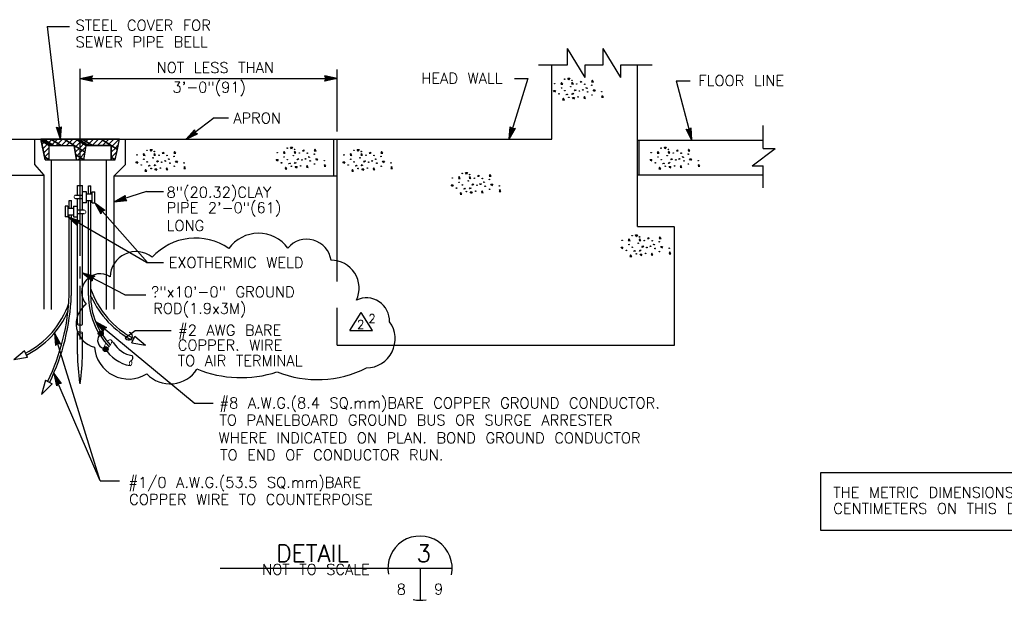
# Model space of a CAD drawing. Extents: x -21 to 1164, y -17 to 483.
# Tile 3 of 14: x -10 to 2, y -4 to 3. Entities that reach past the tile are written whole.
import ezdxf
from ezdxf.enums import TextEntityAlignment as Align

# ---------------------------------------------------------------- set-up
doc = ezdxf.new("R2010")
doc.units = 0
doc.header["$MEASUREMENT"] = 0
doc.layers.get('0').update_dxf_attribs({"linetype": 'CONTINUOUS'})
doc.layers.add('LETTERING', color=7, linetype='CONTINUOUS')
doc.layers.add('OUTLINE', color=7, linetype='CONTINUOUS')
doc.styles.add('TXT_SHX', font='txt.shx')

# ---------------------------------------------------------------- blocks, each defined once
blk = doc.blocks.new('REBAR2')
at = {"layer": 'OUTLINE', "color": 24, "linetype": 'CONTINUOUS'}
for radius in [0.00482, 0.00374, 0.00274, 0.00138]:
    blk.add_circle((0.0002, -0.0047), radius, dxfattribs=at)
blk = doc.blocks.new('CONC')
at = {"layer": 'LETTERING', "color": 24, "linetype": 'CONTINUOUS'}
blk.add_line((-0.00075, 0.00179), (-0.00046, 0.002), dxfattribs=at)
for points in [[(-0.00346, 0.00229), (-0.00367, 0.00267), (-0.00321, 0.00267), (-0.00346, 0.00221)], [(-0.00521, 0.00167), (-0.00542, 0.00125), (-0.00496, 0.00121), (-0.00529, 0.00167)], [(-0.00258, 0.00171), (-0.00279, 0.00129), (-0.00237, 0.00125), (-0.00271, 0.00171)], [(-0.00046, 0.002), (-0.00042, 0.00171), (-0.00075, 0.00171)], [(0.00067, 0.00033), (0.00087, 0.00042), (0.00096, 0.00021), (0.00067, 0.00029)], [(0.00229, 0.00221), (0.00208, 0.00179), (0.00254, 0.00175), (0.00221, 0.00221)], [(-0.00696, -0.00067), (-0.00717, -0.00033), (-0.00671, -0.00033), (-0.00696, -0.00075)], [(-0.00479, -0.00217), (-0.005, -0.00258), (-0.00454, -0.00263), (-0.00487, -0.00217)], [(-0.00408, -0.00129), (-0.00387, -0.00117), (-0.00367, -0.00129), (-0.00417, -0.00137)], [(-0.00233, -0.00237), (-0.00254, -0.002), (-0.00208, -0.002), (-0.00233, -0.00242)], [(-0.00021, -0.00021), (-0.00004, -0.00004), (0.00013, -0.00021), (-0.00017, -0.00025)], [(0.00038, -0.00179), (0.00017, -0.00221), (0.00058, -0.00225), (0.00029, -0.00179)], [(0.00267, -0.0005), (0.00246, -0.00017), (0.00292, -0.00017), (0.00267, -0.00058)], [(0.00471, -0.0015), (0.0045, -0.00192), (0.00492, -0.00196), (0.00458, -0.0015)]]:
    blk.add_lwpolyline(points, dxfattribs=at)
for points in [[(-0.00271, -0.00129), (-0.0025, -0.00096), (-0.00237, -0.00121)], [(-0.00208, -0.00042), (-0.00187, -0.00004), (-0.00175, -0.00029)]]:
    blk.add_lwpolyline(points, close=True, dxfattribs=at)
for centre in [(-0.00447, 0.00245), (-0.0069, 0.00134), (-0.00524, 0.00029), (-0.003, 0.00063), (-0.00269, 0.00217), (-0.00153, 0.00127), (0.0004, 0.00122), (0.00211, 0.00098), (-0.00587, -0.00112), (-0.00444, -0.00035), (-0.00346, -0.00196), (-0.00121, -0.00186), (-0.0009, -0.00042), (0.0011, -0.00066), (0.00216, -0.0014), (0.00454, -0.00059)]:
    blk.add_circle(centre, 0.0000677, dxfattribs=at)
blk = doc.blocks.new('LT3')
at = {"layer": 'OUTLINE', "color": 24, "linetype": 'CONTINUOUS'}
for p, q in [((0, 0), (-0.0015, 0.00032)), ((-0.00135, 0), (-0.0015, 0.00032)), ((0, 0), (-0.0015, -0.00032)), ((-0.0015, -0.00032), (-0.00135, 0)), ((-0.00039, 0), (-0.00136, 0.00021)), ((-0.00127, 0), (-0.00136, 0.00021)), ((-0.00039, 0), (-0.00136, -0.00021)), ((-0.00136, -0.00021), (-0.00127, 0)), ((-0.00076, 0), (-0.00123, 0.00009)), ((-0.00119, 0), (-0.00123, 0.00009)), ((-0.00076, 0), (-0.00123, -0.0001)), ((-0.00123, -0.0001), (-0.00119, 0))]:
    blk.add_line(p, q, dxfattribs=at)

msp = doc.modelspace()

# ---------------------------------------------------------------- linework, layer by layer
at = {"color": 7, "linetype": 'CONTINUOUS'}
msp.add_lwpolyline([(-0.191, -2.473), (6.245, -2.473), (6.245, -3.15), (-0.191, -3.15)], close=True, dxfattribs=at)
at = {"layer": 'OUTLINE', "color": 7, "linetype": 'CONTINUOUS'}
for p, q in [((-9.22, 2.733), (-8.958, 2.733)), ((-9.22, 2.733), (-9.064, 1.417)), ((-3.148, 2.286), (-3.148, 2.476)), ((-2.941, 2.139), (-3.148, 2.476)), ((-2.733, 2.286), (-2.733, 2.476)), ((-2.526, 2.139), (-2.733, 2.476)), ((-8.833, 0.056), (-8.833, 2.239)), ((-5.836, 1.509), (-5.836, 2.232)), ((-3.486, 2.286), (-3.148, 2.286)), ((-3.331, 1.417), (-3.331, 2.286)), ((-2.941, 2.139), (-2.941, 2.286)), ((-2.941, 2.286), (-2.733, 2.286)), ((-2.526, 2.139), (-2.526, 2.286)), ((-2.526, 2.286), (-2.162, 2.286)), ((-2.332, 0.4), (-2.332, 2.286)), ((-8.833, 2.126), (-5.836, 2.126)), ((-3.61, 2.126), (-3.828, 1.417)), ((-3.767, 2.126), (-3.61, 2.126)), ((-1.88, 2.1), (-1.716, 2.1)), ((-1.88, 2.1), (-1.699, 1.405)), ((-7.272, 1.666), (-7.597, 1.417)), ((-7.272, 1.666), (-7.104, 1.666)), ((-0.865, 1.308), (-0.865, 1.579)), ((-9.733, 1.417), (-3.331, 1.417)), ((-9.363, 1.124), (-9.363, 1.417)), ((-9.242, 1.178), (-9.292, 1.417)), ((-9.289, 1.406), (-9.279, 1.417)), ((-9.258, 1.378), (-9.219, 1.417)), ((-9.198, 1.378), (-9.159, 1.417)), ((-9.138, 1.378), (-9.099, 1.417)), ((-9.078, 1.378), (-9.039, 1.417)), ((-9.018, 1.378), (-8.979, 1.417)), ((-8.958, 1.378), (-8.919, 1.417)), ((-8.898, 1.378), (-8.859, 1.417)), ((-8.838, 1.378), (-8.799, 1.417)), ((-8.778, 1.378), (-8.739, 1.417)), ((-8.718, 1.378), (-8.679, 1.417)), ((-8.658, 1.378), (-8.619, 1.417)), ((-8.598, 1.378), (-8.559, 1.417)), ((-8.538, 1.378), (-8.499, 1.417)), ((-8.478, 1.378), (-8.439, 1.417)), ((-8.424, 1.178), (-8.374, 1.417)), ((-8.418, 1.378), (-8.379, 1.417)), ((-8.303, 1.124), (-8.303, 1.417)), ((-5.875, 0.992), (-5.875, 1.417)), ((-5.836, -0.243), (-5.836, 1.418)), ((-2.332, 1.405), (-0.865, 1.405)), ((-2.311, 1.004), (-2.311, 1.405)), ((-9.279, 1.356), (-9.258, 1.378)), ((-9.268, 1.307), (-9.258, 1.318)), ((-9.258, 1.318), (-9.198, 1.378)), ((-9.258, 1.258), (-9.198, 1.318)), ((-9.198, 1.318), (-9.196, 1.32)), ((-9.196, 1.178), (-9.196, 1.343)), ((-9.196, 1.343), (-8.902, 1.343)), ((-9.173, 1.343), (-9.138, 1.378)), ((-9.113, 1.343), (-9.078, 1.378)), ((-9.053, 1.343), (-9.018, 1.378)), ((-8.993, 1.343), (-8.958, 1.378)), ((-8.933, 1.343), (-8.898, 1.378)), ((-8.877, 1.178), (-8.902, 1.343)), ((-8.898, 1.318), (-8.838, 1.378)), ((-8.898, 1.317), (-8.898, 1.318)), ((-8.89, 1.266), (-8.838, 1.318)), ((-8.838, 1.318), (-8.778, 1.378)), ((-8.838, 1.258), (-8.778, 1.318)), ((-8.789, 1.178), (-8.764, 1.343)), ((-8.778, 1.318), (-8.766, 1.33)), ((-8.47, 1.343), (-8.764, 1.343)), ((-8.753, 1.343), (-8.718, 1.378)), ((-8.693, 1.343), (-8.658, 1.378)), ((-8.633, 1.343), (-8.598, 1.378)), ((-8.573, 1.343), (-8.538, 1.378)), ((-8.513, 1.343), (-8.478, 1.378)), ((-8.47, 1.326), (-8.418, 1.378)), ((-8.47, 1.178), (-8.47, 1.343)), ((-8.47, 1.266), (-8.418, 1.318)), ((-8.418, 1.318), (-8.389, 1.347)), ((-8.418, 1.258), (-8.405, 1.272)), ((-0.993, 1.109), (-0.725, 1.308)), ((-0.865, 1.308), (-0.725, 1.308)), ((-9.248, 1.208), (-9.198, 1.258)), ((-9.242, 1.178), (-8.424, 1.178)), ((-9.218, 1.178), (-9.198, 1.198)), ((-9.198, 1.258), (-9.196, 1.26)), ((-9.198, 1.198), (-9.196, 1.2)), ((-9.167, -0.568), (-9.167, 1.178)), ((-8.882, 1.214), (-8.838, 1.258)), ((-8.858, 1.178), (-8.838, 1.198)), ((-8.838, 1.198), (-8.778, 1.258)), ((-8.798, 1.178), (-8.788, 1.189)), ((-8.778, 1.258), (-8.777, 1.26)), ((-8.527, -0.568), (-8.527, 1.178)), ((-8.47, 1.206), (-8.418, 1.258)), ((-8.438, 1.178), (-8.421, 1.196)), ((-9.255, 0.997), (-9.363, 1.124)), ((-8.435, 0.992), (-8.303, 1.124)), ((-0.993, 1.109), (-0.865, 1.109)), ((-0.865, 0.849), (-0.865, 1.109)), ((-9.733, 0.997), (-9.255, 0.997)), ((-9.255, -0.565), (-9.255, 0.997)), ((-8.435, 0.992), (-5.836, 0.992)), ((-8.435, -0.565), (-8.435, 0.992)), ((-2.332, 1.004), (-0.865, 1.004)), ((-8.865, 0.877), (-8.806, 0.877)), ((-8.865, 0.766), (-8.865, 0.877)), ((-8.806, 0.587), (-8.806, 0.877)), ((-8.735, 0.872), (-8.71, 0.872)), ((-8.735, 0.78), (-8.735, 0.872)), ((-8.71, 0.783), (-8.71, 0.872)), ((-8.06, 0.808), (-8.435, 0.688)), ((-8.06, 0.808), (-7.863, 0.808)), ((-8.961, 0.702), (-8.936, 0.702)), ((-8.961, 0.609), (-8.961, 0.702)), ((-8.936, 0.609), (-8.936, 0.702)), ((-8.886, 0.766), (-8.807, 0.766)), ((-8.886, 0.724), (-8.807, 0.724)), ((-8.865, -0.745), (-8.865, 0.723)), ((-8.759, 0.802), (-8.806, 0.802)), ((-8.759, 0.677), (-8.759, 0.802)), ((-8.759, 0.781), (-8.692, 0.781)), ((-8.759, 0.702), (-8.692, 0.702)), ((-8.735, -0.405), (-8.735, 0.7)), ((-8.71, -0.405), (-8.71, 0.702)), ((-8.692, 0.677), (-8.692, 0.802)), ((-8.692, 0.802), (-8.663, 0.802)), ((-8.663, 0.677), (-8.663, 0.802)), ((-9.008, 0.636), (-9.008, 0.511)), ((-8.979, 0.636), (-9.008, 0.636)), ((-8.979, 0.636), (-8.979, 0.511)), ((-8.912, 0.611), (-8.979, 0.611)), ((-8.912, 0.636), (-8.912, 0.511)), ((-8.912, 0.636), (-8.865, 0.636)), ((-8.785, 0.589), (-8.864, 0.589)), ((-8.759, 0.677), (-8.806, 0.677)), ((-8.692, 0.677), (-8.663, 0.677)), ((-8.049, -0.021), (-8.663, 0.677)), ((-8.979, 0.511), (-9.008, 0.511)), ((-8.912, 0.532), (-8.979, 0.532)), ((-8.06, -0.021), (-8.979, 0.511)), ((-8.961, -0.405), (-8.961, 0.531)), ((-8.936, -0.405), (-8.936, 0.533)), ((-8.912, 0.511), (-8.865, 0.511)), ((-8.785, 0.547), (-8.864, 0.547)), ((-8.806, -0.745), (-8.806, 0.545)), ((-2.332, 0.4), (-1.907, 0.4)), ((-1.899, -0.987), (-1.899, 0.4)), ((-8.833, -0.207), (-8.833, -0.068)), ((-8.06, -0.021), (-7.863, -0.021)), ((-8.312, -0.397), (-8.806, -0.141)), ((-8.833, -0.919), (-8.833, -0.294)), ((-8.312, -0.397), (-8.069, -0.397)), ((-5.836, -0.987), (-5.836, -0.549)), ((-5.688, -0.813), (-5.555, -0.604)), ((-5.422, -0.813), (-5.555, -0.604)), ((-7.505, -1.663), (-8.654, -0.709)), ((-8.6, -2.567), (-9.134, -0.844)), ((-8.865, -1.091), (-8.865, -0.839)), ((-8.806, -1.091), (-8.806, -0.839)), ((-8.309, -0.9), (-8.192, -0.815)), ((-8.23, -0.96), (-8.194, -0.881)), ((-8.194, -0.881), (-8.071, -0.986)), ((-8.192, -0.815), (-7.773, -0.815)), ((-5.688, -0.813), (-5.422, -0.813)), ((-8.474, -0.924), (-8.443, -0.959)), ((-8.23, -0.96), (-8.071, -0.986)), ((-5.836, -0.987), (-1.899, -0.987)), ((-9.484, -1.052), (-9.607, -1.157)), ((-9.448, -1.131), (-9.607, -1.157)), ((-9.448, -1.131), (-9.484, -1.052)), ((-8.6, -2.567), (-9.142, -1.317)), ((-9.238, -1.393), (-9.286, -1.561)), ((-9.286, -1.561), (-9.16, -1.438)), ((-9.238, -1.393), (-9.16, -1.438)), ((-8.839, -1.424), (-8.836, -1.437)), ((-8.832, -1.424), (-8.836, -1.437)), ((-7.505, -1.663), (-7.28, -1.663)), ((-8.6, -2.567), (-8.375, -2.567)), ((-7.202, -3.588), (-4.493, -3.588)), ((-4.868, -3.588), (-4.868, -3.963))]:
    msp.add_line(p, q, dxfattribs=at)
for points in [[(-9.289, 1.401), (-9.196, 1.343), (-9.173, 1.343), (-9.292, 1.417)], [(-9.292, 1.417), (-9.173, 1.343), (-9.144, 1.343), (-9.263, 1.417)], [(-9.249, 1.211), (-9.196, 1.178), (-9.196, 1.343), (-9.289, 1.401)], [(-9.263, 1.417), (-9.144, 1.343), (-9.056, 1.343), (-9.175, 1.417)], [(-9.175, 1.417), (-9.056, 1.343), (-8.902, 1.343), (-9.022, 1.417)], [(-9.022, 1.417), (-8.776, 1.265), (-8.764, 1.343), (-8.884, 1.417)], [(-8.884, 1.417), (-8.764, 1.343), (-8.737, 1.343), (-8.856, 1.417)], [(-8.856, 1.417), (-8.737, 1.343), (-8.691, 1.343), (-8.81, 1.417)], [(-8.81, 1.417), (-8.691, 1.343), (-8.47, 1.343), (-8.59, 1.417)], [(-8.59, 1.417), (-8.399, 1.299), (-8.374, 1.417)], [(-8.887, 1.239), (-8.789, 1.178), (-8.776, 1.265), (-8.902, 1.343)], [(-8.47, 1.207), (-8.424, 1.178), (-8.399, 1.299), (-8.47, 1.343)], [(-9.242, 1.178), (-9.196, 1.178), (-9.249, 1.211)], [(-8.877, 1.178), (-8.789, 1.178), (-8.887, 1.239)], [(-8.47, 1.178), (-8.424, 1.178), (-8.47, 1.207)]]:
    msp.add_lwpolyline(points, close=True, dxfattribs=at)
at = {"layer": 'OUTLINE', "color": 7, "linetype": 'CONTINUOUS', "const_width": 0.00984}
for points in [[(-8.886, 0.724, -0.056818), (-8.89, 0.725, -0.055394), (-8.893, 0.726, -0.052939), (-8.897, 0.728, -0.050038), (-8.899, 0.73, -0.047232), (-8.902, 0.734, -0.044903), (-8.903, 0.737, -0.043269), (-8.904, 0.741, -0.042433), (-8.905, 0.745, -0.042433), (-8.904, 0.749, -0.043269), (-8.903, 0.753, -0.044903), (-8.902, 0.757, -0.047232), (-8.899, 0.76, -0.050038), (-8.897, 0.763, -0.052939), (-8.893, 0.765, -0.055394), (-8.89, 0.766, -0.056818), (-8.886, 0.766, -0.056818)], [(-8.785, 0.589, -0.056818), (-8.782, 0.589, -0.055394), (-8.779, 0.588, -0.052939), (-8.775, 0.586, -0.050038), (-8.773, 0.583, -0.047232), (-8.77, 0.58, -0.044903), (-8.769, 0.576, -0.043269), (-8.768, 0.572, -0.042433), (-8.767, 0.568, -0.042433), (-8.768, 0.564, -0.043269), (-8.769, 0.56, -0.044903), (-8.77, 0.557, -0.047232), (-8.773, 0.553, -0.050038), (-8.775, 0.551, -0.052939), (-8.779, 0.549, -0.055394), (-8.782, 0.548, -0.056818), (-8.785, 0.547, -0.056818)], [(-8.535, -0.965, 0.024192), (-8.54, -0.975, 0.02708), (-8.545, -0.985, 0.03242), (-8.548, -0.994, 0.041571), (-8.549, -1.003, 0.05668), (-8.549, -1.011, 0.079153), (-8.547, -1.017, 0.102063), (-8.543, -1.021, 0.105313), (-8.538, -1.024, 0.085059), (-8.532, -1.024, 0.061299), (-8.525, -1.023, 0.044476), (-8.517, -1.019, 0.034149), (-8.509, -1.014, 0.028071), (-8.5, -1.007, 0.024692), (-8.492, -0.999, 0.023184), (-8.485, -0.989, 0.023195), (-8.479, -0.979, 0.024728), (-8.473, -0.969, 0.028139), (-8.469, -0.959, 0.034267), (-8.467, -0.95, 0.044674), (-8.466, -0.941, 0.061609), (-8.467, -0.934, 0.085435), (-8.469, -0.928, 0.105475), (-8.473, -0.924, 0.101812), (-8.478, -0.922, 0.078777), (-8.485, -0.922, 0.056399), (-8.492, -0.924, 0.041396), (-8.5, -0.928, 0.032317), (-8.508, -0.934, 0.027022), (-8.517, -0.942, 0.027022)]]:
    msp.add_lwpolyline(points, format="xyb", dxfattribs=at)
for points in [[(-8.834, -0.746, 0.094625), (-8.835, -0.744, 0.078326), (-8.836, -0.743, 0.059216), (-8.837, -0.741, 0.044794), (-8.839, -0.74, 0.03541), (-8.841, -0.739, 0.029655), (-8.844, -0.738, 0.02637), (-8.847, -0.738, 0.024878), (-8.85, -0.737, 0.024878), (-8.853, -0.737, 0.02637), (-8.856, -0.738, 0.029655), (-8.858, -0.738, 0.03541), (-8.861, -0.739, 0.044794), (-8.863, -0.74, 0.059216), (-8.864, -0.742, 0.078326), (-8.865, -0.743, 0.094625), (-8.865, -0.745, 0.094625), (-8.865, -0.746, 0.078326), (-8.864, -0.748, 0.059216), (-8.863, -0.749, 0.044794), (-8.861, -0.75, 0.03541), (-8.859, -0.751, 0.029655), (-8.856, -0.752, 0.02637), (-8.853, -0.753, 0.024878), (-8.85, -0.753, 0.024878), (-8.847, -0.753, 0.02637), (-8.844, -0.753, 0.029655), (-8.842, -0.752, 0.03541), (-8.839, -0.751, 0.044794), (-8.837, -0.75, 0.059216), (-8.836, -0.749, 0.078326), (-8.835, -0.747, 0.094625)], [(-8.806, -0.839, 0.094625), (-8.807, -0.837, 0.078326), (-8.808, -0.836, 0.059216), (-8.809, -0.834, 0.044794), (-8.811, -0.833, 0.03541), (-8.813, -0.832, 0.029655), (-8.816, -0.831, 0.02637), (-8.819, -0.831, 0.024878), (-8.822, -0.83, 0.024878), (-8.825, -0.83, 0.02637), (-8.828, -0.831, 0.029655), (-8.83, -0.831, 0.03541), (-8.833, -0.832, 0.044794), (-8.835, -0.833, 0.059216), (-8.836, -0.835, 0.078326), (-8.837, -0.836, 0.094625), (-8.837, -0.838, 0.094625), (-8.837, -0.839, 0.078326), (-8.836, -0.841, 0.059216), (-8.835, -0.842, 0.044794), (-8.833, -0.843, 0.03541), (-8.831, -0.844, 0.029655), (-8.828, -0.845, 0.02637), (-8.825, -0.846, 0.024878), (-8.822, -0.846, 0.024878), (-8.819, -0.846, 0.02637), (-8.816, -0.846, 0.029655), (-8.814, -0.845, 0.03541), (-8.811, -0.844, 0.044794), (-8.809, -0.843, 0.059216), (-8.808, -0.842, 0.078326), (-8.807, -0.84, 0.094625)], [(-8.24, -1.17, 0.089004), (-8.243, -1.17, 0.075755), (-8.246, -1.171, 0.059269), (-8.249, -1.173, 0.046057), (-8.252, -1.176, 0.037067), (-8.255, -1.18, 0.031391), (-8.257, -1.184, 0.028094), (-8.258, -1.189, 0.026582), (-8.259, -1.194, 0.026582), (-8.26, -1.2, 0.028094), (-8.26, -1.205, 0.031391), (-8.26, -1.21, 0.037067), (-8.258, -1.214, 0.046057), (-8.257, -1.218, 0.059269), (-8.255, -1.221, 0.075755), (-8.252, -1.223, 0.089004), (-8.249, -1.224, 0.089004), (-8.247, -1.224, 0.075755), (-8.244, -1.223, 0.059269), (-8.241, -1.22, 0.046057), (-8.238, -1.218, 0.037067), (-8.235, -1.214, 0.031391), (-8.233, -1.209, 0.028094), (-8.232, -1.204, 0.026582), (-8.231, -1.199, 0.026582), (-8.23, -1.194, 0.028094), (-8.23, -1.189, 0.031391), (-8.23, -1.184, 0.037067), (-8.232, -1.179, 0.046057), (-8.233, -1.176, 0.059269), (-8.235, -1.173, 0.075755), (-8.238, -1.171, 0.089004)]]:
    msp.add_lwpolyline(points, format="xyb", close=True, dxfattribs=at)
at = {"layer": 'OUTLINE', "color": 7, "linetype": 'CONTINUOUS'}
for centre, radius, start, end in [((-7.488, -0.425), 0.688, 55.6435, 137.4628), ((-6.753, -0.107), 0.427, 36.3581, 144.2399), ((-6.189, -0.034), 0.285, 7.8896, 140.4971), ((-8.182, -0.196), 0.302, 51.544, 178.5366), ((-5.905, -0.321), 0.326, 334.713, 90.4121), ((-8.602, -0.367), 0.214, 56.5573, 221.3476), ((-7.743, 0.004), 1.023, 198.6762, 243.1525), ((-11.473, -0.311), 2.513, 334.1359, 357.8723), ((-11.473, -0.311), 2.538, 334.1359, 357.8723), ((-7.875, -0.408), 0.861, 179.7522, 223.4653), ((-7.875, -0.408), 0.836, 179.7522, 223.4653), ((-7.743, 0.004), 1.049, 203.6351, 243.1525), ((-5.494, -0.704), 0.27, 358.012, 115.5416), ((-9.935, -0.166), 1.023, 296.8475, 341.3238), ((-8.6, -0.736), 0.28, 125.5581, 256.6403), ((-9.935, -0.166), 1.049, 296.8475, 336.3649), ((-8.82, -0.734), 0.0175, 216.6823, 323.3176), ((-5.498, -0.912), 0.339, 270.8423, 36.0042), ((-8.851, -0.849), 0.0175, 36.6823, 143.3176), ((-8.533, -0.931), 0.0966, 142.7419, 251.3562), ((-8.269, -0.881), 0.0445, 205.0242, 78.6915), ((-8.268, -0.983), 0.398, 183.6549, 302.0762), ((-8.176, -0.802), 0.428, 210.4483, 260.1412), ((-8.176, -0.802), 0.31, 210.4483, 260.1412), ((-6.076, -1.04), 2.79, 181.0328, 187.8962), ((-11.596, -1.04), 2.79, 352.1038, 358.9672), ((-8.259, -1.134), 0.0401, 297.2805, 42.9111), ((-6.067, -0.119), 1.269, 248.2704, 296.9181), ((-7.785, -1.064), 0.373, 223.404, 327.4839), ((-6.958, -0.001), 1.363, 247.8709, 287.9554), ((-4.868, -3.588), 0.375, 348.0239, 190.9202), ((-4.868, -3.588), 0.375, 257.8197, 280.7131)]:
    msp.add_arc(centre, radius, start, end, dxfattribs=at)
msp.add_point((-9.258, 1.258), dxfattribs=at)

# ---------------------------------------------------------------- block references
at = {"layer": 'LETTERING', "linetype": 'CONTINUOUS', "xscale": 48, "yscale": 48, "zscale": 48}
for p in [(-2.966, 2.001), (-7.839, 1.17), (-6.203, 1.196), (-5.425, 1.17), (-1.841, 1.196), (-4.161, 0.901), (-2.179, 0.174)]:
    msp.add_blockref('CONC', p, dxfattribs=at)
at = {"layer": 'OUTLINE', "linetype": 'CONTINUOUS'}
for name, p, xscale, yscale, zscale, rotation in [('LT3', (-8.833, 2.126), 96, 96, 96, 180.0000000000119), ('LT3', (-9.064, 1.417), 96.00002015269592, 96.00002015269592, 96.00002015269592, 276.7602292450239), ('LT3', (-7.597, 1.417), 96.0003138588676, 96.0003138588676, 96.0003138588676, 217.457730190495), ('LT3', (-3.828, 1.417), 95.9999825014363, 95.9999825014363, 95.9999825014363, 252.9085305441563), ('LT3', (-1.699, 1.405), 95.99997630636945, 95.99997630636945, 95.99997630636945, 284.5974146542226), ('LT3', (-8.663, 0.677), 96.00030944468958, 96.00030944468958, 96.00030944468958, 131.3367691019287), ('LT3', (-8.435, 0.688), 96.00035182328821, 96.00035182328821, 96.00035182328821, 197.744610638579), ('LT3', (-8.979, 0.511), 96.00002812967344, 96.00002812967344, 96.00002812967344, 149.933750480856), ('LT3', (-8.806, -0.141), 96.00003952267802, 96.00003952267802, 96.00003952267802, 152.5810729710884), ('LT3', (-8.654, -0.709), 96.00026878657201, 96.00026878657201, 96.00026878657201, 138.970225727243), ('LT3', (-9.134, -0.844), 96.00013279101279, 96.00013279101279, 96.00013279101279, 106.9806594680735), ('REBAR2', (-8.621, -0.851), 6.000111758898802, 6.000111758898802, 6.000111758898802, 90.00000000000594), ('REBAR2', (-8.565, -1.033), 6.000111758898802, 6.000111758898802, 6.000111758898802, 90.00000000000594), ('LT3', (-9.142, -1.317), 96.0000294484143, 96.0000294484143, 96.0000294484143, 115.0169418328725)]:
    msp.add_blockref(name, p, dxfattribs=dict(at, xscale=xscale, yscale=yscale, zscale=zscale, rotation=rotation))
at = {"layer": 'OUTLINE', "linetype": 'CONTINUOUS', "xscale": 96, "yscale": 96, "zscale": 96}
msp.add_blockref('LT3', (-5.836, 2.126), dxfattribs=at)

# ---------------------------------------------------------------- texts
at = {"layer": 'OUTLINE', "color": 7, "linetype": 'CONTINUOUS', "style": 'TXT_SHX'}
for s, p in [('STEEL COVER FOR', (-8.887, 2.685)), ('SEWER PIPE BELL', (-8.887, 2.49)), ('HEAD WALL', (-4.853, 2.066)), ('FLOOR LINE', (-1.621, 2.039)), ('8"(20.32)CLAY', (-7.825, 0.737)), ('PIPE 2\'-0"(61)', (-7.825, 0.556)), ('LONG', (-7.825, 0.348)), ('EXOTHERMIC WELD', (-7.802, -0.085)), ('?"x10\'-0" GROUND', (-8.006, -0.426)), ('ROD(1.9x3M)', (-7.981, -0.62)), ('#2 AWG BARE', (-7.691, -0.874)), ('COPPER. WIRE', (-7.695, -1.048)), ('TO AIR TERMINAL', (-7.695, -1.229)), ('#8 A.W.G.(8.4 SQ.mm)BARE COPPER GROUND CONDUCTOR.', (-7.208, -1.723)), ('TO PANELBOARD GROUND BUS OR SURGE ARRESTER', (-7.208, -1.923)), ('WHERE INDICATED ON PLAN. BOND GROUND CONDUCTOR', (-7.217, -2.13)), ('TO END OF CONDUCTOR RUN.', (-7.2, -2.329)), ('#1/0 A.W.G.(53.5 SQ.mm)BARE', (-8.27, -2.649)), ('THE METRIC DIMENSIONS (BETWEEN THE PARENTHESIS) ARE IN', (-0.048, -2.767)), ('COPPER WIRE TO COUNTERPOISE', (-8.262, -2.848)), ('CENTIMETERS ON THIS DRAWING, UNLESS OTHERWISE NOTED.', (-0.048, -2.954))]:
    msp.add_text(s, height=0.125, dxfattribs=at).set_placement(p)
for s, height, p in [('NOT LESS THAN', 0.125, (-7.257, 2.191)), ('3\'-0"(91)', 0.125, (-7.328, 1.962)), ('APRON', 0.125, (-6.769, 1.602)), ('2', 0.1, (-5.428, -0.725)), ('2', 0.1, (-5.561, -0.794)), ('DETAIL', 0.2, (-6.121, -3.515)), ('3', 0.2, (-4.825, -3.514)), ('8', 0.125, (-5.087, -3.897)), ('9', 0.125, (-4.651, -3.895))]:
    msp.add_text(s, height=height, dxfattribs=at).set_placement(p, align=Align.CENTER)
msp.add_text('NOT TO SCALE', height=0.125, dxfattribs=at).set_placement((-5.454, -3.665), align=Align.RIGHT)

doc.saveas('drawing.dxf')
